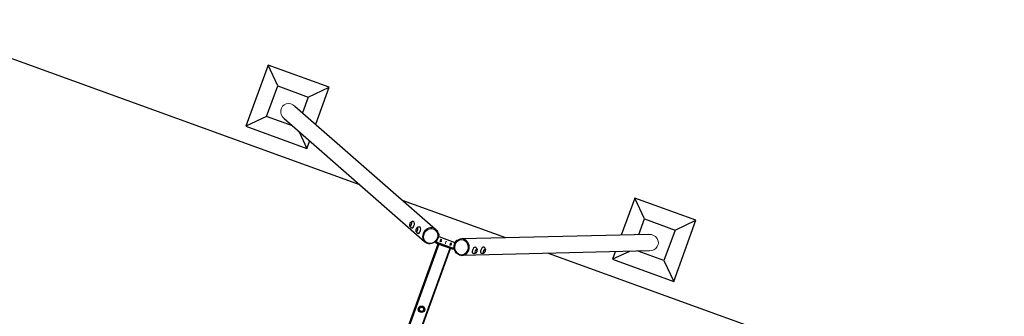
# Model space of a CAD drawing. Header units: millimetres. Extents: x 0 to 6535399, y 0 to 6021678.
# Tile 26 of 59: x 6532992.867 to 6532996.138, y 6021281.663 to 6021282.648. Entities that reach past the tile are written whole.
import ezdxf

# ---------------------------------------------------------------- set-up
doc = ezdxf.new("R2010")
doc.units = ezdxf.units.MM
for name, color, linetype, lineweight in [('PZT_plac zabaw', 7, 'Continuous', 15), ('Widoczne (ISO)', 7, 'Continuous', 25), ('Widoczne wąskie (ISO)', 7, 'Continuous', 15)]:
    doc.layers.add(name, color=color, linetype=linetype, lineweight=lineweight)

# ---------------------------------------------------------------- blocks, each defined once
blk = doc.blocks.new('hu stawka podwójna')
at = {"layer": 'Widoczne (ISO)'}
for p, q in [((0, 7200), (0, 4217.6)), ((-400, 4900), (-500, 5000)), ((-500, 5000), (-500, 4600)), ((-100, 5000), (-500, 5000)), ((-200, 4900), (-100, 5000)), ((-100, 4600), (-100, 5000)), ((-400, 4700), (-400, 4900)), ((-400, 4900), (-200, 4900)), ((-200, 4900), (-200, 4730.4)), ((-225.4, 4795.4), (192.2, 3724.7)), ((-320, 4758.5), (97.6, 3687.8)), ((-400, 4700), (-500, 4600)), ((-297.2, 4700), (-400, 4700)), ((-180.6, 4680.6), (-100, 4600)), ((-500, 4600), (-258.2, 4600)), ((-149.1, 4600), (-100, 4600)), ((0, 3938), (0, 3262)), ((116, 3661.9), (115.3, 3663.7)), ((132.8, 3547), (132.8, 3653)), ((161.2, 3655.3), (164.7, 3656.4)), ((165.6, 3656.7), (165.2, 3660.1)), ((171.8, 3649.9), (171.8, 3550.1)), ((174, 3649.9), (171.8, 3649.9)), ((172.2, 3663.8), (176, 3654.1)), ((176.8, 3649.9), (174, 3649.9)), ((176.8, 3550.1), (176.8, 3649.9)), ((2973.2, 3640), (176.8, 3640)), ((115.3, 3536.3), (116, 3538.1)), ((164.7, 3543.6), (161.2, 3544.7)), ((165.6, 3543.3), (165.2, 3539.9)), ((171.8, 3550.1), (174, 3550.1)), ((176, 3545.9), (172.2, 3536.2)), ((174, 3550.1), (176.8, 3550.1)), ((2973.2, 3560), (176.8, 3560)), ((-320, 2441.5), (97.6, 3512.2)), ((-225.4, 2404.6), (192.2, 3475.3)), ((0, 2982.4), (0, 0)), ((-400, 2500), (-500, 2600)), ((-500, 2600), (-500, 2200)), ((-258.2, 2600), (-500, 2600)), ((-180.6, 2519.4), (-100, 2600)), ((-100, 2600), (-149.1, 2600)), ((-100, 2200), (-100, 2600)), ((-400, 2300), (-400, 2500)), ((-400, 2500), (-297.2, 2500)), ((-200, 2469.6), (-200, 2300)), ((-400, 2300), (-500, 2200)), ((-200, 2300), (-400, 2300)), ((-200, 2300), (-100, 2200)), ((-500, 2200), (-100, 2200))]:
    blk.add_line(p, q, dxfattribs=at)
for radius in [20, 13]:
    blk.add_circle((590, 3600), radius, dxfattribs=at)
for centre, major_axis, ratio, start_param, end_param in [((119.5, 3827), (-19.9, 1.5), 0.400557, 6.271236, 9.436728), ((120.6, 3841.2), (-13, 1), 0.400557, 5.752834, 9.955129), ((138.1, 3779.4), (-19.9, 1.5), 0.400557, 6.271236, 9.436728), ((139.2, 3793.6), (-13, 1), 0.400557, 5.752834, 9.955129), ((146.4, 3702.5), (-47.5, -18.5), 0.899667, 3.141593, 6.283185), ((146.1, 3703.2), (-52, -20.3), 0.899667, 0.878725, 1.5108), ((166, 3652.2), (-4.66, -1.82), 0.899667, 4.468642, 4.652393), ((146.4, 3497.5), (47.5, -18.5), 0.899667, 3.141593, 6.283185), ((146.1, 3496.8), (52, -20.3), 0.899667, 1.630792, 2.262868), ((166, 3547.8), (4.66, -1.82), 0.899667, 4.772385, 4.956136), ((138.1, 3420.6), (19.9, 1.5), 0.400557, 6.271236, 9.436728), ((139.2, 3406.4), (13, 1), 0.400557, 5.752834, 9.955129), ((119.5, 3373), (19.9, 1.5), 0.400557, 6.271236, 9.436728), ((120.6, 3358.8), (13, 1), 0.400557, 5.752834, 9.955129)]:
    blk.add_ellipse(centre, major_axis=major_axis, ratio=ratio, start_param=start_param, end_param=end_param, dxfattribs=at)
for centre, major_axis in [((146.5, 3632.5), (0, -4.25)), ((152.1, 3632.5), (0, -4.25)), ((157.8, 3632.5), (0, -4.25)), ((147.3, 3600), (0, -2.5)), ((157.3, 3600), (0, -2.5)), ((146.5, 3567.5), (0, -4.25)), ((152.1, 3567.5), (0, -4.25)), ((157.8, 3567.5), (0, -4.25))]:
    blk.add_ellipse(centre, major_axis=major_axis, ratio=0.173648, dxfattribs=at)
for points, knots in [([(109.3, 3844.5), (108.7, 3844.1), (108, 3843.6), (106.5, 3842.4), (105.7, 3841.6), (104.2, 3839.9), (103.4, 3838.9), (101.9, 3836.5), (101.2, 3835.1), (100.1, 3832), (99.7, 3830.4), (99.6, 3828.6)], [1.3195992, 1.3195992, 1.3195992, 1.3195992, 1.414956, 1.414956, 1.5103129, 1.5103129, 1.6056698, 1.6056698, 1.7010266, 1.7010266, 1.7963835, 1.7963835, 1.7963835, 1.7963835]), ([(109.9, 3844.8), (109.6, 3844.7), (109.4, 3844.5), (108.9, 3844.2), (108.7, 3844), (108.4, 3843.6), (108.2, 3843.4), (107.9, 3843), (107.8, 3842.7), (107.7, 3842.3), (107.7, 3842.2), (107.6, 3842)], [0.3564819, 0.3564819, 0.3564819, 0.3564819, 0.4605507, 0.4605507, 0.5646194, 0.5646194, 0.6686882, 0.6686882, 0.772757, 0.772757, 0.8464807, 0.8464807, 0.8464807, 0.8464807]), ([(131.8, 3843.1), (130.1, 3844.5), (128.7, 3845.2), (125.9, 3846.5), (124.7, 3846.9), (122.5, 3847.4), (121.5, 3847.5), (119.5, 3847.6), (118.4, 3847.5), (115.8, 3847.2), (114.3, 3846.9), (111.4, 3845.6), (110.7, 3845.3), (109.9, 3844.8)], [4.538762, 4.538762, 4.538762, 4.538762, 4.832489, 4.832489, 5.25267, 5.25267, 5.672851, 5.672851, 6.093032, 6.093032, 6.513213, 6.513213, 6.639667, 6.639667, 6.639667, 6.639667]), ([(133.5, 3840), (133.5, 3840.2), (133.5, 3840.3), (133.4, 3840.8), (133.4, 3841), (133.2, 3841.5), (133, 3841.7), (132.7, 3842.1), (132.6, 3842.3), (132.2, 3842.7), (132, 3842.9), (131.8, 3843.1)], [4.0487634, 4.0487634, 4.0487634, 4.0487634, 4.1224871, 4.1224871, 4.2265559, 4.2265559, 4.3306247, 4.3306247, 4.4346934, 4.4346934, 4.5387622, 4.5387622, 4.5387622, 4.5387622]), ([(139.4, 3825.6), (139.5, 3827.3), (139.4, 3829), (138.8, 3832.2), (138.3, 3833.6), (137.2, 3836.3), (136.6, 3837.4), (135.3, 3839.4), (134.7, 3840.2), (133.4, 3841.6), (132.8, 3842.2), (132.2, 3842.7)], [4.9618756, 4.9618756, 4.9618756, 4.9618756, 5.0572325, 5.0572325, 5.1525893, 5.1525893, 5.2479462, 5.2479462, 5.343303, 5.343303, 5.4386599, 5.4386599, 5.4386599, 5.4386599]), ([(127.9, 3796.9), (127.2, 3796.5), (126.5, 3796), (125.1, 3794.8), (124.3, 3794.1), (122.7, 3792.3), (121.9, 3791.3), (120.5, 3788.9), (119.8, 3787.5), (118.7, 3784.4), (118.3, 3782.8), (118.1, 3781.1)], [1.3195992, 1.3195992, 1.3195992, 1.3195992, 1.414956, 1.414956, 1.5103129, 1.5103129, 1.6056698, 1.6056698, 1.7010266, 1.7010266, 1.7963835, 1.7963835, 1.7963835, 1.7963835]), ([(128.4, 3797.2), (128.2, 3797.1), (127.9, 3796.9), (127.5, 3796.6), (127.3, 3796.4), (126.9, 3796), (126.8, 3795.8), (126.5, 3795.4), (126.4, 3795.2), (126.3, 3794.7), (126.2, 3794.6), (126.2, 3794.4)], [0.3564819, 0.3564819, 0.3564819, 0.3564819, 0.4605507, 0.4605507, 0.5646194, 0.5646194, 0.6686882, 0.6686882, 0.772757, 0.772757, 0.8464807, 0.8464807, 0.8464807, 0.8464807]), ([(150.3, 3795.5), (148.6, 3796.9), (147.3, 3797.6), (144.5, 3798.9), (143.2, 3799.3), (141, 3799.8), (140.1, 3799.9), (138, 3800), (137, 3800), (134.4, 3799.6), (132.8, 3799.3), (129.9, 3798.1), (129.2, 3797.7), (128.4, 3797.2)], [4.538762, 4.538762, 4.538762, 4.538762, 4.832489, 4.832489, 5.25267, 5.25267, 5.672851, 5.672851, 6.093032, 6.093032, 6.513213, 6.513213, 6.639667, 6.639667, 6.639667, 6.639667]), ([(152.1, 3792.4), (152.1, 3792.6), (152.1, 3792.7), (152, 3793.2), (151.9, 3793.4), (151.7, 3793.9), (151.6, 3794.1), (151.3, 3794.5), (151.1, 3794.8), (150.8, 3795.1), (150.5, 3795.3), (150.3, 3795.5)], [4.0487634, 4.0487634, 4.0487634, 4.0487634, 4.1224871, 4.1224871, 4.2265559, 4.2265559, 4.3306247, 4.3306247, 4.4346934, 4.4346934, 4.5387622, 4.5387622, 4.5387622, 4.5387622]), ([(158, 3778), (158.1, 3779.7), (158, 3781.4), (157.4, 3784.6), (156.9, 3786.1), (155.8, 3788.7), (155.2, 3789.8), (153.9, 3791.8), (153.2, 3792.6), (152, 3794), (151.4, 3794.6), (150.8, 3795.1)], [4.9618756, 4.9618756, 4.9618756, 4.9618756, 5.0572325, 5.0572325, 5.1525893, 5.1525893, 5.2479462, 5.2479462, 5.343303, 5.343303, 5.4386599, 5.4386599, 5.4386599, 5.4386599]), ([(193.9, 3721), (195.7, 3716.5), (196.6, 3711.6), (196.9, 3701.7), (196.2, 3696.7), (193.1, 3687), (190.7, 3682.3), (184.6, 3673.8), (180.8, 3669.9), (172.1, 3663.4), (167.2, 3660.8), (157, 3657), (151.6, 3655.9), (140.7, 3655.3), (135.3, 3655.8), (125.1, 3658.4), (120.2, 3660.5), (111.6, 3666.1), (107.8, 3669.5), (102.3, 3676.7), (100.3, 3680.2), (98.9, 3684)], [1.161734, 1.161734, 1.161734, 1.161734, 1.474867, 1.474867, 1.789794, 1.789794, 2.108691, 2.108691, 2.431264, 2.431264, 2.755981, 2.755981, 3.081298, 3.081298, 3.405803, 3.405803, 3.727898, 3.727898, 4.046097, 4.046097, 4.303327, 4.303327, 4.303327, 4.303327]), ([(127, 3654.3), (126.3, 3654.4), (125.7, 3654.6), (123.7, 3655.4), (122.4, 3656.1), (120.1, 3657.5), (119.1, 3658.2), (117.7, 3659.5), (117.3, 3660), (116.5, 3661), (116.2, 3661.5), (116, 3661.9)], [0, 0, 0, 0, 0.211158, 0.211158, 0.638648, 0.638648, 1.042589, 1.042589, 1.319243, 1.319243, 1.616634, 1.616634, 1.616634, 1.616634]), ([(171.8, 3649.9), (171.8, 3650.3), (171.8, 3650.8), (171.5, 3652.1), (171.1, 3653), (170, 3654.5), (169.4, 3655.1), (168.2, 3655.9), (167.7, 3656.1), (166.9, 3656.4), (166.6, 3656.5), (166.1, 3656.6), (165.8, 3656.6), (165.6, 3656.7)], [0, 0, 0, 0, 0.137584, 0.137584, 0.413561, 0.413561, 0.689523, 0.689523, 0.861929, 0.861929, 0.948017, 0.948017, 1.034108, 1.034108, 1.034108, 1.034108]), ([(167.2, 3661), (167.2, 3661), (167.2, 3661), (167.9, 3660.9), (168.6, 3660.7), (170.7, 3660), (171.9, 3659.3), (173.5, 3657.9), (174, 3657.4), (175.2, 3655.8), (175.8, 3654.7), (176.3, 3653.3), (176.4, 3653), (176.6, 3652.2), (176.7, 3651.7), (176.8, 3650.8), (176.8, 3650.4), (176.8, 3649.9)], [0.211832, 0.211832, 0.211832, 0.211832, 0.215028, 0.215028, 0.429942, 0.429942, 0.860867, 0.860867, 1.075771, 1.075771, 1.451469, 1.451469, 1.545162, 1.545162, 1.685727, 1.685727, 1.826296, 1.826296, 1.826296, 1.826296]), ([(98.9, 3516), (100.6, 3520.6), (103.2, 3524.8), (109.7, 3532.3), (113.7, 3535.5), (122.5, 3540.6), (127.4, 3542.4), (137.7, 3544.5), (143.1, 3544.8), (153.9, 3543.7), (159.3, 3542.4), (169.4, 3538.2), (174.1, 3535.3), (182.5, 3528.4), (186.1, 3524.4), (191.9, 3515.5), (194.1, 3510.7), (196.6, 3500.8), (197.1, 3495.7), (196.3, 3486.7), (195.3, 3482.7), (193.9, 3479)], [1.979858, 1.979858, 1.979858, 1.979858, 2.292991, 2.292991, 2.607918, 2.607918, 2.926815, 2.926815, 3.249388, 3.249388, 3.574105, 3.574105, 3.899422, 3.899422, 4.223927, 4.223927, 4.546022, 4.546022, 4.864221, 4.864221, 5.121451, 5.121451, 5.121451, 5.121451]), ([(116, 3538.1), (116.2, 3538.6), (116.6, 3539.2), (117.7, 3540.5), (118.4, 3541.1), (120.1, 3542.5), (121.2, 3543.2), (123, 3544.2), (123.8, 3544.6), (125.4, 3545.3), (126.2, 3545.5), (127, 3545.7)], [0, 0, 0, 0, 0.360072, 0.360072, 0.717904, 0.717904, 1.097785, 1.097785, 1.355205, 1.355205, 1.610219, 1.610219, 1.610219, 1.610219]), ([(165.6, 3543.3), (166, 3543.4), (166.4, 3543.5), (167.7, 3543.8), (168.5, 3544.2), (169.9, 3545.4), (170.5, 3546.1), (171.2, 3547.3), (171.4, 3547.9), (171.7, 3548.7), (171.7, 3549), (171.8, 3549.5), (171.8, 3549.8), (171.8, 3550.1)], [0, 0, 0, 0, 0.137584, 0.137584, 0.413561, 0.413561, 0.689523, 0.689523, 0.861929, 0.861929, 0.948017, 0.948017, 1.034108, 1.034108, 1.034108, 1.034108]), ([(176.8, 3550.1), (176.8, 3549.4), (176.7, 3548.7), (176.5, 3547.3), (176.3, 3546.6), (175.5, 3544.6), (174.7, 3543.4), (173.3, 3541.9), (172.7, 3541.4), (171.1, 3540.3), (170, 3539.7), (168.5, 3539.3), (168.2, 3539.2), (167.7, 3539.1), (167.4, 3539), (167.2, 3539)], [0, 0, 0, 0, 0.215028, 0.215028, 0.429942, 0.429942, 0.860867, 0.860867, 1.075771, 1.075771, 1.451469, 1.451469, 1.545162, 1.545162, 1.614562, 1.614562, 1.614562, 1.614562]), ([(118.1, 3418.9), (118.3, 3417.2), (118.7, 3415.6), (119.8, 3412.5), (120.5, 3411.1), (121.9, 3408.7), (122.7, 3407.7), (124.3, 3405.9), (125.1, 3405.2), (126.5, 3404), (127.2, 3403.5), (127.9, 3403.1)], [5.3432141, 5.3432141, 5.3432141, 5.3432141, 5.4385709, 5.4385709, 5.5339278, 5.5339278, 5.6292846, 5.6292846, 5.7246415, 5.7246415, 5.8199984, 5.8199984, 5.8199984, 5.8199984]), ([(126.2, 3405.6), (126.2, 3405.4), (126.3, 3405.3), (126.4, 3404.8), (126.5, 3404.6), (126.8, 3404.2), (126.9, 3404), (127.3, 3403.6), (127.5, 3403.4), (127.9, 3403.1), (128.2, 3402.9), (128.4, 3402.8)], [4.4301018, 4.4301018, 4.4301018, 4.4301018, 4.5038256, 4.5038256, 4.6078944, 4.6078944, 4.7119631, 4.7119631, 4.8160319, 4.8160319, 4.9201007, 4.9201007, 4.9201007, 4.9201007]), ([(128.4, 3402.8), (130.3, 3401.7), (131.7, 3401.2), (134.7, 3400.3), (136, 3400.1), (138.3, 3400), (139.2, 3400), (141.3, 3400.3), (142.3, 3400.4), (144.8, 3401.2), (146.3, 3401.7), (148.9, 3403.4), (149.6, 3403.9), (150.3, 3404.5)], [4.920101, 4.920101, 4.920101, 4.920101, 5.213827, 5.213827, 5.634008, 5.634008, 6.054189, 6.054189, 6.47437, 6.47437, 6.894551, 6.894551, 7.021006, 7.021006, 7.021006, 7.021006]), ([(150.3, 3404.5), (150.5, 3404.7), (150.8, 3404.9), (151.1, 3405.2), (151.3, 3405.5), (151.6, 3405.9), (151.7, 3406.1), (151.9, 3406.6), (152, 3406.8), (152.1, 3407.3), (152.1, 3407.4), (152.1, 3407.6)], [0.7378204, 0.7378204, 0.7378204, 0.7378204, 0.8418891, 0.8418891, 0.9459579, 0.9459579, 1.0500267, 1.0500267, 1.1540954, 1.1540954, 1.2278192, 1.2278192, 1.2278192, 1.2278192]), ([(150.8, 3404.9), (151.4, 3405.4), (152, 3406), (153.2, 3407.4), (153.9, 3408.2), (155.2, 3410.2), (155.8, 3411.3), (156.9, 3413.9), (157.4, 3415.4), (158, 3418.6), (158.1, 3420.3), (158, 3422)], [1.7009376, 1.7009376, 1.7009376, 1.7009376, 1.7962945, 1.7962945, 1.8916514, 1.8916514, 1.9870082, 1.9870082, 2.0823651, 2.0823651, 2.1777219, 2.1777219, 2.1777219, 2.1777219]), ([(99.6, 3371.4), (99.7, 3369.6), (100.1, 3368), (101.2, 3364.9), (101.9, 3363.5), (103.4, 3361.1), (104.2, 3360.1), (105.7, 3358.4), (106.5, 3357.6), (108, 3356.4), (108.7, 3355.9), (109.3, 3355.5)], [5.3432141, 5.3432141, 5.3432141, 5.3432141, 5.4385709, 5.4385709, 5.5339278, 5.5339278, 5.6292846, 5.6292846, 5.7246415, 5.7246415, 5.8199984, 5.8199984, 5.8199984, 5.8199984]), ([(107.6, 3358), (107.7, 3357.8), (107.7, 3357.7), (107.8, 3357.3), (107.9, 3357), (108.2, 3356.6), (108.4, 3356.4), (108.7, 3356), (108.9, 3355.8), (109.4, 3355.5), (109.6, 3355.3), (109.9, 3355.2)], [4.4301018, 4.4301018, 4.4301018, 4.4301018, 4.5038256, 4.5038256, 4.6078944, 4.6078944, 4.7119631, 4.7119631, 4.8160319, 4.8160319, 4.9201007, 4.9201007, 4.9201007, 4.9201007]), ([(109.9, 3355.2), (111.7, 3354.1), (113.2, 3353.6), (116.2, 3352.7), (117.4, 3352.6), (119.7, 3352.4), (120.7, 3352.5), (122.7, 3352.7), (123.7, 3352.9), (126.2, 3353.6), (127.7, 3354.1), (130.4, 3355.8), (131, 3356.3), (131.8, 3356.9)], [4.920101, 4.920101, 4.920101, 4.920101, 5.213827, 5.213827, 5.634008, 5.634008, 6.054189, 6.054189, 6.47437, 6.47437, 6.894551, 6.894551, 7.021006, 7.021006, 7.021006, 7.021006]), ([(131.8, 3356.9), (132, 3357.1), (132.2, 3357.3), (132.6, 3357.7), (132.7, 3357.9), (133, 3358.3), (133.2, 3358.5), (133.4, 3359), (133.4, 3359.2), (133.5, 3359.7), (133.5, 3359.8), (133.5, 3360)], [0.7378204, 0.7378204, 0.7378204, 0.7378204, 0.8418891, 0.8418891, 0.9459579, 0.9459579, 1.0500267, 1.0500267, 1.1540954, 1.1540954, 1.2278192, 1.2278192, 1.2278192, 1.2278192]), ([(132.2, 3357.3), (132.8, 3357.8), (133.4, 3358.4), (134.7, 3359.8), (135.3, 3360.6), (136.6, 3362.6), (137.2, 3363.7), (138.3, 3366.4), (138.8, 3367.8), (139.4, 3371), (139.5, 3372.7), (139.4, 3374.4)], [1.7009376, 1.7009376, 1.7009376, 1.7009376, 1.7962945, 1.7962945, 1.8916514, 1.8916514, 1.9870082, 1.9870082, 2.0823651, 2.0823651, 2.1777219, 2.1777219, 2.1777219, 2.1777219])]:
    blk.add_open_spline(points, degree=3, knots=knots, dxfattribs=at)
at = {"layer": 'Widoczne wąskie (ISO)'}
for p, q in [((116.6, 3662.8), (116, 3661.9)), ((128.3, 3657.6), (127, 3654.3)), ((160.3, 3658.2), (161.2, 3655.3)), ((164.7, 3656.4), (163.7, 3659.5)), ((171.8, 3649.9), (170.1, 3654.3)), ((2973.2, 3635), (176.8, 3635)), ((116.6, 3537.2), (116, 3538.1)), ((128.3, 3542.4), (127, 3545.7)), ((161.2, 3544.7), (160.3, 3541.8)), ((163.7, 3540.5), (164.7, 3543.6)), ((170.1, 3545.7), (171.8, 3550.1)), ((2973.2, 3565), (176.8, 3565))]:
    blk.add_line(p, q, dxfattribs=at)
blk.add_circle((590, 3600), 12.7, dxfattribs=at)
for centre, major_axis, ratio, start_param, end_param in [((-272.7, 4777), (20.5, -52.6), 0.899667, 1.570796, 4.712389), ((120.6, 3841.4), (12.6, -1), 0.400557, 2.621249, 6.803529), ((139.2, 3793.9), (12.6, -1), 0.400557, 2.621249, 6.803529), ((139.2, 3406.1), (-12.6, -1), 0.400557, 2.621249, 6.803529), ((120.6, 3358.6), (-12.6, -1), 0.400557, 2.621249, 6.803529), ((-272.7, 2423), (20.5, 52.6), 0.899667, 1.570796, 4.712389)]:
    blk.add_ellipse(centre, major_axis=major_axis, ratio=ratio, start_param=start_param, end_param=end_param, dxfattribs=at)
for centre, major_axis in [((147.2, 3700.5), (-42.9, -16.7)), ((147.2, 3499.5), (42.9, -16.7))]:
    blk.add_ellipse(centre, major_axis=major_axis, ratio=0.899667, dxfattribs=at)

msp = doc.modelspace()

# ---------------------------------------------------------------- block references
at = {"layer": 'PZT_plac zabaw', "xscale": 0.00054, "yscale": 0.00054, "zscale": 0.00054, "rotation": 250.075722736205}
msp.add_blockref('hu stawka podwójna', (6532992.483, 6021282.6484), dxfattribs=at)

doc.saveas('drawing.dxf')
